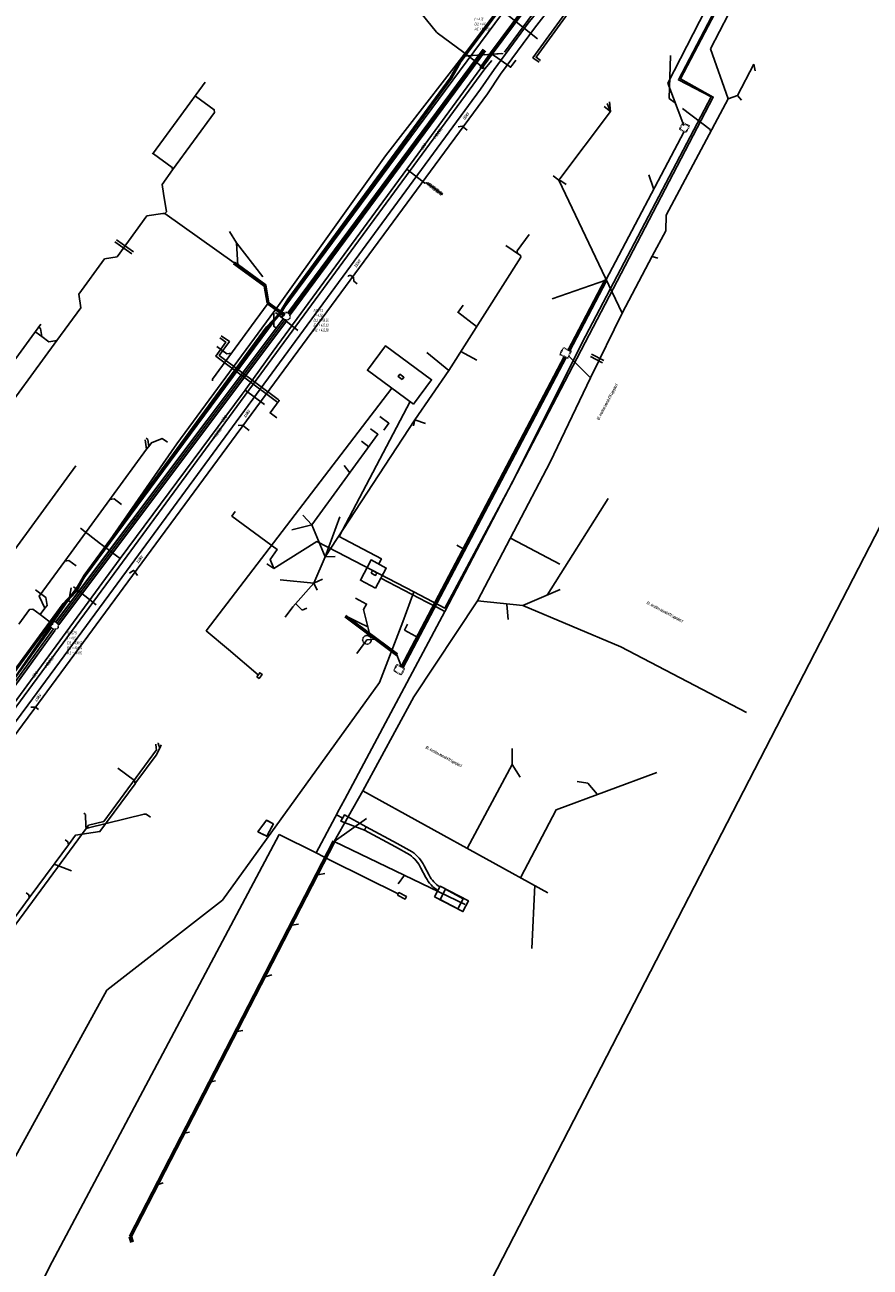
# Model space of a CAD drawing. Header units: metres. Extents: x 2695563 to 2696938, y 1260544 to 1262032.
# Tile 111 of 256: x 2696334 to 2696481, y 1261106 to 1261323. Entities that reach past the tile are written whole.
import ezdxf

# ---------------------------------------------------------------- set-up
doc = ezdxf.new("R2010")
doc.units = ezdxf.units.M
for name, pattern in [('AUSGEZOGEN', [0]), ('STRICHLINIE2_S3', [0.25, 0.15, -0.1]), ('VERDECKT2_S2', [0.18, 0.1, -0.08])]:
    doc.linetypes.add(name, pattern=pattern)
for name, color, linetype in [('AW_LK_ Haltung Text', 7, 'AUSGEZOGEN'), ('AW_LK_Haltung', 24, 'AUSGEZOGEN'), ('AW_LK_Normschacht Text', 24, 'AUSGEZOGEN'), ('AW_LK_Schacht Detaillinie', 24, 'AUSGEZOGEN'), ('AW_LK_Schacht Detailpolygon', 24, 'AUSGEZOGEN'), ('EW_LK_Bauwerk_FL_Linie_Punkt', 1, 'AUSGEZOGEN'), ('EW_LK_Freitext_Text', 1, 'AUSGEZOGEN'), ('EW_LK_Trasseabs', 1, 'AUSGEZOGEN'), ('EW_LK_Trasseabs_Text', 1, 'AUSGEZOGEN'), ('EW_LK_Trasserand', 1, 'AUSGEZOGEN'), ('FM_LK_SW_TRASSEKANTE', 94, 'AUSGEZOGEN'), ('FW_LK_Bauwerk_Flaeche', 200, 'AUSGEZOGEN'), ('FW_LK_Bauwerk_Linie', 200, 'AUSGEZOGEN'), ('FW_LK_Leitung', 200, 'AUSGEZOGEN'), ('GA_LK_Leitung', 32, 'AUSGEZOGEN'), ('GA_LK_Leitung_Text', 32, 'AUSGEZOGEN'), ('TV_LK_LEITUNG', 92, 'AUSGEZOGEN'), ('WA_LK_Leitung', 171, 'AUSGEZOGEN'), ('WA_LK_Leitung_Text', 171, 'AUSGEZOGEN'), ('WA_LK_Schutzrohr', 171, 'AUSGEZOGEN')]:
    doc.layers.add(name, color=color, linetype=linetype)
doc.styles.add('ARIAL', font='arial.ttf')
doc.styles.add('ARIALNARROW', font='ARIALN.TTF')
pattern_1 = [(0, (2703955, 1269100), (4050, 4050), [4050, -4050]), (90, (2703955, 1269100), (-4050, 4050), [4050, -4050])]
pattern_2 = [(0, (2699905, 1265050), (2025, 2025), [2025, -2025]), (90, (2699905, 1265050), (-2025, 2025), [2025, -2025])]
pattern_3 = [(0, (2708005, 1273150), (6075, 6075), [6075, -6075]), (90, (2708005, 1273150), (-6075, 6075), [6075, -6075])]

# ---------------------------------------------------------------- blocks, each defined once
blk = doc.blocks.new('COMPLEXOBJECT_1492')
at = {"layer": 'AW_LK_Schacht Detaillinie', "color": 24, "linetype": 'STRICHLINIE2_S3', "transparency": 33554687}
for radius, start, end in [(0.766, 54.2547, 136.3506), (0.768, 335.0057, 54.2016)]:
    blk.add_arc((6378.18, 11271.88), radius, start, end, dxfattribs=at)
blk = doc.blocks.new('COMPLEXOBJECT_1493')
at = {"layer": 'AW_LK_Schacht Detaillinie', "color": 24, "linetype": 'STRICHLINIE2_S3', "transparency": 33554687}
for centre, radius, start, end in [((6378.3, 11272.06), 0.762, 154.0733, 235.8118), ((6378.3, 11272.07), 0.764, 235.861, 318.0918)]:
    blk.add_arc(centre, radius, start, end, dxfattribs=at)
blk = doc.blocks.new('COMPLEXOBJECT_1504')
at = {"layer": 'AW_LK_Schacht Detaillinie', "color": 24, "linetype": 'STRICHLINIE2_S3', "transparency": 33554687}
for start, end in [(143.6117, 233.6406), (323.6148, 143.6407), (233.6406, 323.6148)]:
    blk.add_arc((6392.37, 11215.43), 0.748, start, end, dxfattribs=at)
blk = doc.blocks.new('COMPLEXOBJECT_1508')
at = {"layer": 'AW_LK_Schacht Detailpolygon', "color": 24, "linetype": 'STRICHLINIE2_S3', "transparency": 33554687}
blk.add_line((6337.18, 11218.38), (6337.19, 11218.35), dxfattribs=at)
for centre, radius, start, end in [((6337.86, 11218.02), 0.752, 153.3114, 235.1278), ((6337.7, 11217.81), 0.765, 53.2512, 132.8358), ((6337.86, 11218.02), 0.752, 235.1725, 314.6121), ((6337.7, 11217.81), 0.764, 334.0945, 53.2358)]:
    blk.add_arc(centre, radius, start, end, dxfattribs=at)
blk = doc.blocks.new('COMPLEXOBJECT_1632')
at = {"layer": 'EW_LK_Trasserand', "color": 1, "linetype": 'AUSGEZOGEN', "transparency": 33554687}
for p, q in [((6403.26, 11174.28), (6402.39, 11175.92)), ((6401.81, 11175.52), (6402.68, 11173.87)), ((6404.78, 11171.63), (6405.1, 11172.25))]:
    blk.add_line(p, q, dxfattribs=at)
blk.add_lwpolyline([(6400.3, 11178.38), (6397.68, 11179.86), (6392.26, 11182.77), (6391.93, 11182.16), (6397.35, 11179.24), (6399.85, 11177.83)], dxfattribs=at)
for centre, radius, start, end in [((6396.73, 11173.22), 6.27, 25.5554, 55.3698), ((6396.51, 11173), 5.87, 25.4941, 55.3634), ((6408.04, 11176.79), 6.11, 208.5942, 237.7089), ((6408.09, 11176.82), 5.46, 207.7983, 236.8784)]:
    blk.add_arc(centre, radius, start, end, dxfattribs=at)
blk = doc.blocks.new('COMPLEXOBJECT_1955')
at = {"layer": 'EW_LK_Trasseabs', "color": 1, "linetype": 'AUSGEZOGEN', "transparency": 33554687}
blk.add_line((6350.9, 11227.06), (6351.45, 11227.5), dxfattribs=at)
blk.add_arc((6351.57, 11227.37), 0.177, 35.6391, 132.682, dxfattribs=at)

msp = doc.modelspace()

# ---------------------------------------------------------------- hatches: boundary and pattern name
at = {"layer": 'EW_LK_Bauwerk_FL_Linie_Punkt', "lineweight": 18, "transparency": 33554687}
h = msp.add_hatch(dxfattribs=at)
h.set_pattern_fill('MUSTER', color=1, scale=2025, style=0, pattern_type=2)
h.set_pattern_definition(pattern_2)
h.paths.add_polyline_path([(2696399.51, 1261260.73), (2696399.81, 1261261.13), (2696399.1, 1261261.65), (2696398.81, 1261261.25)], flags=0)
h = msp.add_hatch(dxfattribs=at)
h.set_pattern_fill('MUSTER', color=1, scale=2025, style=0, pattern_type=2)
h.set_pattern_definition(pattern_2)
h.paths.add_polyline_path([(2696394.08, 1261226.91), (2696394.85, 1261226.5), (2696395.09, 1261226.95), (2696394.32, 1261227.36)], flags=0)
h = msp.add_hatch(dxfattribs=at)
h.set_pattern_fill('MUSTER', color=1, scale=2025, style=0, pattern_type=2)
h.set_pattern_definition(pattern_2)
h.paths.add_polyline_path([(2696374.11, 1261208.79), (2696374.51, 1261208.49), (2696375.03, 1261209.2), (2696374.62, 1261209.49)], flags=0)
h = msp.add_hatch(dxfattribs=at)
h.set_pattern_fill('MUSTER', color=1, scale=2025, style=0, pattern_type=2)
h.set_pattern_definition(pattern_2)
h.paths.add_polyline_path([(2696398.68, 1261170.63), (2696400.01, 1261169.93), (2696400.25, 1261170.37), (2696398.92, 1261171.07)], flags=0)
h = msp.add_hatch(dxfattribs=at)
h.set_pattern_fill('MUSTER', color=1, scale=4050, style=0, pattern_type=2)
h.set_pattern_definition(pattern_1)
h.paths.add_polyline_path([(2696405.17, 1261170.32), (2696410.11, 1261167.75), (2696411.08, 1261169.61), (2696406.13, 1261172.18)], flags=0)
at = {"layer": 'EW_LK_Trasserand', "lineweight": 18, "transparency": 33554687}
h = msp.add_hatch(dxfattribs=at)
h.set_pattern_fill('MUSTER', color=1, scale=6075, style=0, pattern_type=2)
h.set_pattern_definition(pattern_3)
h.paths.add_polyline_path([(2696294.88, 1261149.97), (2696295.94, 1261149.22), (2696301.35, 1261157.33), (2696313.2, 1261173.43), (2696335.16, 1261203.05), (2696352.4, 1261226.49), (2696414.38, 1261310.62), (2696416.69, 1261314.07), (2696422.61, 1261322.12), (2696425.69, 1261326.06), (2696428.76, 1261330), (2696434.87, 1261337.92), (2696433.88, 1261338.68), (2696427.78, 1261330.77), (2696421.5, 1261322.98), (2696415.57, 1261314.9), (2696413.2, 1261311.47), (2696351.35, 1261227.26), (2696334.13, 1261203.84), (2696312.15, 1261174.21), (2696300.3, 1261158.08)], flags=0)
h = msp.add_hatch(dxfattribs=at)
h.set_pattern_fill('MUSTER', color=1, scale=6075, style=0, pattern_type=2)
h.set_pattern_definition(pattern_3)
h.paths.add_polyline_path([(2696393.23, 1261182.58), (2696389.4, 1261184.63), (2696388.81, 1261183.53), (2696392.9, 1261181.97)], flags=0)
h = msp.add_hatch(dxfattribs=at)
h.set_pattern_fill('MUSTER', color=1, scale=6075, style=0, pattern_type=2)
h.set_pattern_definition(pattern_3)
h.paths.add_polyline_path([(2696406.07, 1261172.06), (2696406, 1261172.11), (2696405.92, 1261172.16), (2696405.85, 1261172.21), (2696405.78, 1261172.27), (2696405.71, 1261172.32), (2696405.64, 1261172.38), (2696405.57, 1261172.43), (2696405.5, 1261172.49), (2696405.43, 1261172.55), (2696405.37, 1261172.61), (2696405.3, 1261172.67), (2696405.24, 1261172.73), (2696405.17, 1261172.8), (2696405.11, 1261172.86), (2696405.05, 1261172.93), (2696404.99, 1261172.99), (2696404.93, 1261173.06), (2696404.87, 1261173.13), (2696404.82, 1261173.2), (2696404.76, 1261173.27), (2696404.71, 1261173.34), (2696404.65, 1261173.41), (2696404.6, 1261173.48), (2696404.55, 1261173.55), (2696404.5, 1261173.63), (2696404.45, 1261173.7), (2696404.4, 1261173.78), (2696404.36, 1261173.85), (2696404.31, 1261173.93), (2696404.27, 1261174.01), (2696404.23, 1261174.09), (2696403.36, 1261175.73), (2696403.32, 1261175.83), (2696403.27, 1261175.92), (2696403.22, 1261176.01), (2696403.17, 1261176.1), (2696403.12, 1261176.2), (2696403.06, 1261176.29), (2696403.01, 1261176.38), (2696402.95, 1261176.46), (2696402.89, 1261176.55), (2696402.83, 1261176.64), (2696402.77, 1261176.72), (2696402.71, 1261176.81), (2696402.64, 1261176.89), (2696402.58, 1261176.97), (2696402.51, 1261177.06), (2696402.44, 1261177.14), (2696402.37, 1261177.21), (2696402.3, 1261177.29), (2696402.23, 1261177.37), (2696402.15, 1261177.44), (2696402.08, 1261177.52), (2696402, 1261177.59), (2696401.93, 1261177.66), (2696401.85, 1261177.73), (2696401.77, 1261177.8), (2696401.69, 1261177.87), (2696401.61, 1261177.94), (2696401.52, 1261178), (2696401.44, 1261178.06), (2696401.35, 1261178.13), (2696401.27, 1261178.19), (2696398.65, 1261179.67), (2696393.23, 1261182.58), (2696392.9, 1261181.97), (2696398.31, 1261179.05), (2696400.82, 1261177.64), (2696400.9, 1261177.58), (2696400.98, 1261177.52), (2696401.06, 1261177.46), (2696401.13, 1261177.4), (2696401.21, 1261177.34), (2696401.29, 1261177.28), (2696401.36, 1261177.21), (2696401.43, 1261177.15), (2696401.51, 1261177.08), (2696401.58, 1261177.01), (2696401.65, 1261176.94), (2696401.72, 1261176.87), (2696401.78, 1261176.8), (2696401.85, 1261176.73), (2696401.92, 1261176.65), (2696401.98, 1261176.58), (2696402.04, 1261176.5), (2696402.1, 1261176.42), (2696402.16, 1261176.35), (2696402.22, 1261176.27), (2696402.28, 1261176.19), (2696402.34, 1261176.1), (2696402.39, 1261176.02), (2696402.44, 1261175.94), (2696402.5, 1261175.86), (2696402.55, 1261175.77), (2696402.6, 1261175.69), (2696402.64, 1261175.6), (2696402.69, 1261175.51), (2696402.73, 1261175.42), (2696402.78, 1261175.33), (2696403.65, 1261173.68), (2696403.7, 1261173.59), (2696403.75, 1261173.51), (2696403.8, 1261173.42), (2696403.85, 1261173.34), (2696403.91, 1261173.25), (2696403.96, 1261173.17), (2696404.02, 1261173.09), (2696404.08, 1261173.01), (2696404.14, 1261172.92), (2696404.2, 1261172.85), (2696404.26, 1261172.77), (2696404.33, 1261172.69), (2696404.39, 1261172.61), (2696404.46, 1261172.54), (2696404.52, 1261172.46), (2696404.59, 1261172.39), (2696404.66, 1261172.32), (2696404.73, 1261172.25), (2696404.8, 1261172.18), (2696404.88, 1261172.11), (2696404.95, 1261172.04), (2696405.03, 1261171.98), (2696405.1, 1261171.91), (2696405.18, 1261171.85), (2696405.26, 1261171.79), (2696405.34, 1261171.73), (2696405.42, 1261171.67), (2696405.5, 1261171.61), (2696405.58, 1261171.55), (2696405.67, 1261171.5), (2696405.75, 1261171.44)], flags=0)
at = {"layer": 'FW_LK_Bauwerk_Flaeche', "transparency": 33554687}
h = msp.add_hatch(dxfattribs=at)
h.set_pattern_fill('MUSTER', color=200, scale=4050, style=0, pattern_type=2)
h.set_pattern_definition(pattern_1)
h.paths.add_polyline_path([(2696377, 1261183.1), (2696375.78, 1261183.7), (2696374.31, 1261181.7), (2696375.83, 1261180.92)], flags=0)

# ---------------------------------------------------------------- linework, layer by layer
at = {"layer": 'AW_LK_Haltung', "color": 24, "linetype": 'AUSGEZOGEN', "transparency": 33554687}
for p, q in [((2696459.17, 1261329.81), (2696453.38, 1261318.49)), ((2696453.92, 1261328.18), (2696445.91, 1261312.52)), ((2696409.98, 1261317.23), (2696417.16, 1261317.69)), ((2696446.35, 1261317.33), (2696446.15, 1261309.83)), ((2696453.38, 1261318.49), (2696456.42, 1261309.75)), ((2696460.92, 1261315.85), (2696458.09, 1261310.33)), ((2696461.15, 1261314.68), (2696460.92, 1261315.85)), ((2696445.91, 1261312.52), (2696448.71, 1261305.14)), ((2696458.09, 1261310.33), (2696456.42, 1261309.75)), ((2696458.79, 1261309.53), (2696458.09, 1261310.33)), ((2696434.77, 1261308.42), (2696435.89, 1261307.55)), ((2696435.33, 1261308.93), (2696435.89, 1261307.55)), ((2696435.73, 1261309.26), (2696435.89, 1261307.55)), ((2696446.15, 1261309.83), (2696447.25, 1261309)), ((2696435.9, 1261307.55), (2696426.87, 1261295.57)), ((2696448.77, 1261304.07), (2696435.06, 1261278.07)), ((2696448.77, 1261304.07), (2696435.06, 1261278.07)), ((2696425.9, 1261296.29), (2696426.87, 1261295.57)), ((2696426.87, 1261295.57), (2696437.92, 1261272.32)), ((2696442.57, 1261296.5), (2696443.38, 1261294.09)), ((2696358.04, 1261289.75), (2696370.13, 1261281.1)), ((2696369.35, 1261286.57), (2696370.54, 1261284.6)), ((2696445.58, 1261286.71), (2696443.2, 1261282.25)), ((2696370.54, 1261284.6), (2696370.78, 1261280.62)), ((2696375.14, 1261278.67), (2696370.54, 1261284.6)), ((2696443.2, 1261282.25), (2696437.92, 1261272.32)), ((2696444.15, 1261281.9), (2696443.2, 1261282.24)), ((2696425.73, 1261274.85), (2696435.06, 1261278.07)), ((2696435.06, 1261278.07), (2696428.56, 1261265.72)), ((2696373.8, 1261270.97), (2696376.06, 1261274.07)), ((2696410.15, 1261273.74), (2696409.28, 1261272.51)), ((2696381.25, 1261269.27), (2696377.36, 1261272.43)), ((2696409.19, 1261272.55), (2696412.51, 1261269.97)), ((2696437.91, 1261272.32), (2696432.4, 1261261)), ((2696335.48, 1261269.01), (2696336.15, 1261268.52)), ((2696337.79, 1261267.32), (2696339.17, 1261267.53)), ((2696403.8, 1261265.44), (2696407.66, 1261262.3)), ((2696412.56, 1261264.13), (2696409.74, 1261265.59)), ((2696428.59, 1261264.82), (2696432.4, 1261261)), ((2696407.66, 1261262.3), (2696401.69, 1261253.7)), ((2696432.41, 1261261), (2696425.35, 1261246.29)), ((2696401.69, 1261253.7), (2696386.07, 1261229.75)), ((2696401.47, 1261252.62), (2696401.69, 1261253.7)), ((2696403.6, 1261253.03), (2696401.69, 1261253.7)), ((2696354.6, 1261250.21), (2696354.86, 1261248.53)), ((2696392.37, 1261249.93), (2696393.68, 1261248.97)), ((2696389.35, 1261245.69), (2696390.33, 1261244.4)), ((2696425.35, 1261246.29), (2696412.68, 1261222.05)), ((2696435.46, 1261239.94), (2696424.84, 1261223.06)), ((2696382.12, 1261237.02), (2696383.71, 1261235.32)), ((2696388.58, 1261236.72), (2696386.07, 1261229.75)), ((2696380.2, 1261234.43), (2696383.71, 1261235.32)), ((2696383.71, 1261235.32), (2696386.07, 1261229.75)), ((2696409.04, 1261231.75), (2696410.15, 1261231.11)), ((2696427.04, 1261228.48), (2696418.54, 1261232.95)), ((2696386.07, 1261229.75), (2696384.06, 1261225.15)), ((2696387.79, 1261229.81), (2696386.07, 1261229.75)), ((2696378.16, 1261225.71), (2696384.06, 1261225.15)), ((2696385.59, 1261225.82), (2696384.06, 1261225.15)), ((2696346.07, 1261221.37), (2696342.1, 1261224.51)), ((2696380.38, 1261221.01), (2696384.06, 1261225.15)), ((2696384.06, 1261225.15), (2696384.67, 1261223.89)), ((2696427.1, 1261224.02), (2696420.6, 1261221.25)), ((2696379.05, 1261219.19), (2696380.38, 1261221.01)), ((2696382, 1261220.39), (2696380.89, 1261221.58)), ((2696420.6, 1261221.25), (2696412.68, 1261222.05)), ((2696418, 1261218.78), (2696417.77, 1261221.42)), ((2696437.7, 1261214.01), (2696420.6, 1261221.25)), ((2696337.1, 1261220.76), (2696336.24, 1261219.68)), ((2696336.24, 1261219.68), (2696338.52, 1261217.9)), ((2696382.85, 1261220.76), (2696382, 1261220.39)), ((2696390.05, 1261219.22), (2696392.04, 1261218.18)), ((2696392.04, 1261218.18), (2696393.48, 1261217.5)), ((2696400.45, 1261217.96), (2696399.89, 1261216.9)), ((2696399.89, 1261216.9), (2696402.47, 1261215.55)), ((2696391.57, 1261212.84), (2696393.34, 1261215.25)), ((2696393.34, 1261215.25), (2696395.04, 1261215.36)), ((2696395.04, 1261215.36), (2696396.29, 1261214.44)), ((2696398.58, 1261212.64), (2696399.38, 1261210.5)), ((2696459.65, 1261202.51), (2696437.7, 1261214.01)), ((2696356.44, 1261196.98), (2696356.53, 1261196.35)), ((2696418.73, 1261196.27), (2696418.74, 1261193.43)), ((2696418.74, 1261193.43), (2696410.93, 1261178.89)), ((2696420.1, 1261191.21), (2696418.74, 1261193.43)), ((2696387.59, 1261180.01), (2696392.64, 1261188.82)), ((2696424.94, 1261171.03), (2696392.64, 1261188.82)), ((2696355.52, 1261184.23), (2696354.8, 1261184.76)), ((2696393.25, 1261183.99), (2696387.59, 1261180.01)), ((2696344.31, 1261182.29), (2696329.03, 1261161.56)), ((2696410.5, 1261168.98), (2696387.59, 1261180.01)), ((2696341.74, 1261174.88), (2696338.72, 1261176.06)), ((2696386.01, 1261174.42), (2696384.75, 1261174.18)), ((2696398.81, 1261172.61), (2696399.89, 1261174.12)), ((2696422.16, 1261161.29), (2696422.66, 1261172.36)), ((2696381.38, 1261165.56), (2696380.21, 1261165.35)), ((2696376.74, 1261156.7), (2696375.56, 1261156.34)), ((2696371.64, 1261146.95), (2696370.63, 1261146.79)), ((2696366.89, 1261138.15), (2696366.08, 1261137.97)), ((2696362.37, 1261129.22), (2696361.48, 1261129.02)), ((2696357.72, 1261120.35), (2696356.87, 1261120.08))]:
    msp.add_line(p, q, dxfattribs=at)
at = {"layer": 'AW_LK_Haltung', "linetype": 'AUSGEZOGEN', "transparency": 33554687}
for p, q in [((2696413.63, 1261318.47), (2696379.5, 1261272.35)), ((2696413.65, 1261318.46), (2696379.51, 1261272.34)), ((2696413.66, 1261318.45), (2696379.53, 1261272.32)), ((2696414.03, 1261318.18), (2696379.9, 1261272.05)), ((2696414.05, 1261318.16), (2696379.92, 1261272.04)), ((2696414.07, 1261318.15), (2696379.93, 1261272.03)), ((2696370.03, 1261280.96), (2696370.68, 1261280.49)), ((2696370.05, 1261280.98), (2696370.69, 1261280.5)), ((2696370.06, 1261280.99), (2696370.7, 1261280.52)), ((2696370.21, 1261281.2), (2696370.86, 1261280.73)), ((2696370.22, 1261281.22), (2696370.87, 1261280.75)), ((2696370.23, 1261281.24), (2696370.88, 1261280.76)), ((2696370.68, 1261280.49), (2696375.38, 1261277.04)), ((2696370.69, 1261280.5), (2696375.4, 1261277.05)), ((2696370.7, 1261280.52), (2696375.42, 1261277.07)), ((2696370.86, 1261280.73), (2696375.66, 1261277.21)), ((2696370.87, 1261280.75), (2696375.68, 1261277.23)), ((2696370.88, 1261280.76), (2696375.7, 1261277.24)), ((2696434.91, 1261278.15), (2696428.41, 1261265.8)), ((2696434.92, 1261278.14), (2696428.42, 1261265.79)), ((2696434.94, 1261278.13), (2696428.44, 1261265.78)), ((2696435.17, 1261278.01), (2696428.67, 1261265.66)), ((2696435.19, 1261278), (2696428.69, 1261265.65)), ((2696435.21, 1261277.99), (2696428.71, 1261265.64)), ((2696375.38, 1261277.04), (2696375.89, 1261274.04)), ((2696375.4, 1261277.05), (2696375.91, 1261274.04)), ((2696375.42, 1261277.07), (2696375.93, 1261274.04)), ((2696375.66, 1261277.21), (2696376.19, 1261274.09)), ((2696375.68, 1261277.23), (2696376.21, 1261274.09)), ((2696375.7, 1261277.24), (2696376.23, 1261274.09)), ((2696375.96, 1261273.93), (2696378.88, 1261271.82)), ((2696375.97, 1261273.94), (2696378.89, 1261271.83)), ((2696375.98, 1261273.96), (2696378.9, 1261271.85)), ((2696376.14, 1261274.17), (2696379.05, 1261272.06)), ((2696376.15, 1261274.19), (2696379.06, 1261272.08)), ((2696376.16, 1261274.2), (2696379.08, 1261272.09)), ((2696378.74, 1261271.41), (2696338.95, 1261218.32)), ((2696378.75, 1261271.4), (2696338.96, 1261218.31)), ((2696378.77, 1261271.39), (2696338.98, 1261218.3)), ((2696379.3, 1261270.99), (2696339.51, 1261217.9)), ((2696379.31, 1261270.98), (2696339.52, 1261217.89)), ((2696379.33, 1261270.97), (2696339.54, 1261217.88)), ((2696427.85, 1261264.74), (2696399.33, 1261210.52)), ((2696427.87, 1261264.73), (2696399.34, 1261210.51)), ((2696427.82, 1261264.74), (2696399.35, 1261210.55)), ((2696427.88, 1261264.72), (2696399.36, 1261210.5)), ((2696427.84, 1261264.73), (2696399.37, 1261210.54)), ((2696427.86, 1261264.72), (2696399.38, 1261210.53)), ((2696428.11, 1261264.6), (2696399.59, 1261210.38)), ((2696428.09, 1261264.6), (2696399.61, 1261210.41)), ((2696428.13, 1261264.59), (2696399.61, 1261210.37)), ((2696428.11, 1261264.59), (2696399.63, 1261210.4)), ((2696428.15, 1261264.58), (2696399.63, 1261210.36)), ((2696428.12, 1261264.58), (2696399.65, 1261210.39)), ((2696389.46, 1261219.23), (2696398.48, 1261212.5)), ((2696389.47, 1261219.25), (2696398.49, 1261212.51)), ((2696389.48, 1261219.26), (2696398.5, 1261212.53)), ((2696389.64, 1261219.47), (2696398.66, 1261212.74)), ((2696389.65, 1261219.49), (2696398.67, 1261212.76)), ((2696389.66, 1261219.5), (2696398.68, 1261212.77)), ((2696338.22, 1261217.41), (2696297.66, 1261161.4)), ((2696338.23, 1261217.4), (2696297.68, 1261161.39)), ((2696338.25, 1261217.38), (2696297.69, 1261161.38)), ((2696338.86, 1261216.94), (2696298.31, 1261160.93)), ((2696338.88, 1261216.93), (2696298.32, 1261160.92)), ((2696338.9, 1261216.92), (2696298.34, 1261160.91)), ((2696387.44, 1261180.09), (2696351.85, 1261111.04)), ((2696387.46, 1261180.08), (2696351.87, 1261111.03)), ((2696387.48, 1261180.07), (2696351.88, 1261111.02)), ((2696387.71, 1261179.95), (2696352.12, 1261110.9)), ((2696387.72, 1261179.94), (2696352.13, 1261110.89)), ((2696387.74, 1261179.93), (2696352.15, 1261110.88)), ((2696352.1, 1261109.94), (2696351.79, 1261110.89)), ((2696352.11, 1261109.94), (2696351.81, 1261110.9)), ((2696352.13, 1261109.95), (2696351.83, 1261110.9)), ((2696352.48, 1261110.06), (2696352.17, 1261111.01)), ((2696352.5, 1261110.06), (2696352.19, 1261111.02)), ((2696352.51, 1261110.07), (2696352.21, 1261111.03))]:
    msp.add_line(p, q, dxfattribs=at)
at = {"layer": 'AW_LK_Haltung', "color": 255, "transparency": 33554687}
for p, q in [((2696413.85, 1261318.31), (2696379.71, 1261272.19)), ((2696370.13, 1261281.1), (2696370.78, 1261280.62)), ((2696370.78, 1261280.62), (2696375.54, 1261277.14)), ((2696435.06, 1261278.07), (2696428.56, 1261265.72)), ((2696375.54, 1261277.14), (2696376.06, 1261274.07)), ((2696376.06, 1261274.07), (2696378.98, 1261271.95)), ((2696379.03, 1261271.19), (2696339.24, 1261218.1)), ((2696428, 1261264.66), (2696399.48, 1261210.44)), ((2696427.97, 1261264.66), (2696399.5, 1261210.47)), ((2696389.56, 1261219.37), (2696398.58, 1261212.64)), ((2696338.56, 1261217.16), (2696298, 1261161.15)), ((2696387.59, 1261180.01), (2696352, 1261110.96)), ((2696352.31, 1261110), (2696352, 1261110.96))]:
    msp.add_line(p, q, dxfattribs=at)
at = {"layer": 'AW_LK_Haltung', "color": 24, "linetype": 'AUSGEZOGEN', "transparency": 33554687}
for points in [[(2696432.46, 1261337.55), (2696425.54, 1261329.03), (2696417.38, 1261317.95)], [(2696416.82, 1261317.72), (2696413.81, 1261317.45), (2696413.59, 1261317.56)], [(2696363.41, 1261310.24), (2696366.66, 1261307.86), (2696366.74, 1261307.39), (2696359.38, 1261297.34), (2696357.55, 1261294.83), (2696357.8, 1261293.25)], [(2696456.42, 1261309.75), (2696445.63, 1261289.43), (2696445.58, 1261286.71)], [(2696448.48, 1261308.06), (2696453.29, 1261304.41), (2696453.37, 1261304)], [(2696356.05, 1261300.17), (2696359.31, 1261297.78), (2696359.38, 1261297.34)], [(2696428.13, 1261294.82), (2696427.23, 1261295.42), (2696426.86, 1261295.57)], [(2696357.79, 1261293.25), (2696358.3, 1261290.03), (2696358.04, 1261289.75)], [(2696327.43, 1261251.48), (2696328, 1261252.27), (2696339.17, 1261267.53), (2696343.36, 1261273.26), (2696342.99, 1261275.64), (2696347.52, 1261281.83), (2696349.69, 1261282.17), (2696354.92, 1261289.33), (2696357.66, 1261289.75), (2696358.04, 1261289.75)], [(2696421.66, 1261286.07), (2696419.56, 1261283.23), (2696419.64, 1261282.77)], [(2696417.58, 1261284.12), (2696420.19, 1261282.41), (2696420.25, 1261282.08), (2696407.66, 1261262.3)], [(2696366.35, 1261260.51), (2696366.35, 1261260.79), (2696373.8, 1261270.97)], [(2696377.05, 1261272.3), (2696377.07, 1261270.02), (2696377.48, 1261269.71)], [(2696336.07, 1261269.82), (2696336.31, 1261269.64), (2696336.53, 1261268.25)], [(2696336.15, 1261268.52), (2696336.53, 1261268.25), (2696337.79, 1261267.32)], [(2696367.11, 1261266.47), (2696368.84, 1261265.21), (2696369.67, 1261265.33)], [(2696395.57, 1261254.28), (2696397.18, 1261253.09), (2696396.29, 1261251.89)], [(2696393.97, 1261252.11), (2696395.26, 1261251.16), (2696383.71, 1261235.32)], [(2696355.39, 1261249.26), (2696355.22, 1261249.01), (2696354.86, 1261248.53), (2696348.72, 1261240.14)], [(2696354.78, 1261250.45), (2696355.06, 1261250.23), (2696355.22, 1261249.01)], [(2696358.48, 1261249.75), (2696357.6, 1261250.41), (2696355.69, 1261249.66), (2696355.39, 1261249.26)], [(2696348.72, 1261240.14), (2696348.43, 1261239.73), (2696340.57, 1261228.99), (2696336.09, 1261222.86), (2696337.1, 1261220.76)], [(2696350.49, 1261238.9), (2696349.2, 1261239.85), (2696348.43, 1261239.73)], [(2696342.56, 1261228.15), (2696341.27, 1261229.1), (2696340.57, 1261228.99)], [(2696335.42, 1261223.98), (2696337.23, 1261222.64), (2696337.46, 1261221.25), (2696337.1, 1261220.76)], [(2696341.68, 1261224.32), (2696341.25, 1261222.04), (2696341.57, 1261221.8)], [(2696391.33, 1261222.53), (2696393.27, 1261221.49), (2696392.75, 1261220.52), (2696393.86, 1261216.08)], [(2696412.68, 1261222.05), (2696401.54, 1261205.3), (2696392.64, 1261188.82)], [(2696332.51, 1261217.95), (2696332.68, 1261218.19), (2696332.98, 1261218.6), (2696334.39, 1261220.53), (2696334.95, 1261220.62), (2696336.24, 1261219.68)], [(2696356.94, 1261197.23), (2696356.88, 1261197.13), (2696357.15, 1261196.33)], [(2696356.53, 1261196.35), (2696356.58, 1261196), (2696347.38, 1261183.51), (2696344.72, 1261182.85), (2696344.31, 1261182.29)], [(2696357.42, 1261196.88), (2696357.15, 1261196.33), (2696356.52, 1261195.06), (2696352.99, 1261190.28)], [(2696349.83, 1261192.8), (2696352.76, 1261190.64), (2696352.84, 1261190.08)], [(2696443.99, 1261192.06), (2696426.39, 1261185.54), (2696420.25, 1261173.75)], [(2696430.08, 1261190.5), (2696431.92, 1261190.19), (2696433.57, 1261188.28)], [(2696352.99, 1261190.28), (2696352.84, 1261190.08), (2696346.7, 1261181.73), (2696342.43, 1261181.09), (2696341.18, 1261179.39), (2696338.89, 1261176.28)], [(2696343.87, 1261184.93), (2696344.19, 1261184.69), (2696344.25, 1261182.68), (2696344.31, 1261182.29)], [(2696354.8, 1261184.76), (2696354.42, 1261184.77), (2696344.7, 1261182.38), (2696344.31, 1261182.29)], [(2696340.62, 1261180.3), (2696341.09, 1261179.95), (2696341.18, 1261179.39)], [(2696338.89, 1261176.28), (2696338.72, 1261176.06), (2696334.36, 1261170.13), (2696324.93, 1261157.33), (2696321.43, 1261152.58), (2696318.63, 1261148.79), (2696318.48, 1261148.42)], [(2696333.79, 1261171.04), (2696334.27, 1261170.69), (2696334.36, 1261170.13)]]:
    msp.add_lwpolyline(points, dxfattribs=at)
at = {"layer": 'AW_LK_Schacht Detaillinie', "color": 24, "linetype": 'AUSGEZOGEN', "transparency": 33554687}
for points in [[(2696365.07, 1261312.67), (2696360.81, 1261306.86), (2696355.86, 1261300.08)], [(2696336.37, 1261270.37), (2696310.97, 1261235.63), (2696281.39, 1261195.2)]]:
    msp.add_lwpolyline(points, dxfattribs=at)
at = {"layer": 'AW_LK_Schacht Detailpolygon', "color": 24, "linetype": 'STRICHLINIE2_S3', "transparency": 33554687}
for points in [[(2696449.67, 1261305.03), (2696448.5, 1261305.58), (2696447.96, 1261304.45), (2696449.08, 1261303.92), (2696449.67, 1261305.03)], [(2696428.41, 1261264.46), (2696429.01, 1261265.66), (2696427.66, 1261266.27), (2696427.06, 1261265.12), (2696428.41, 1261264.46)], [(2696399.33, 1261209.1), (2696399.89, 1261210.19), (2696398.61, 1261210.94), (2696398.03, 1261209.86), (2696399.33, 1261209.1)]]:
    msp.add_lwpolyline(points, close=True, dxfattribs=at)
at = {"layer": 'EW_LK_Bauwerk_FL_Linie_Punkt', "color": 1, "linetype": 'AUSGEZOGEN', "lineweight": 18, "transparency": 33554687}
msp.add_line((2696396.37, 1261266.32), (2696396.37, 1261266.27), dxfattribs=at)
at = {"layer": 'EW_LK_Bauwerk_FL_Linie_Punkt', "color": 1, "linetype": 'AUSGEZOGEN', "transparency": 33554687}
for points in [[(2696401.49, 1261256.41), (2696404.64, 1261260.69), (2696396.59, 1261266.62), (2696393.44, 1261262.34), (2696401.49, 1261256.41)], [(2696399.51, 1261260.73), (2696398.81, 1261261.25), (2696399.1, 1261261.65), (2696399.81, 1261261.13), (2696399.51, 1261260.73)], [(2696399.51, 1261260.73), (2696399.81, 1261261.13), (2696399.1, 1261261.65), (2696398.81, 1261261.25), (2696399.51, 1261260.73)], [(2696394.86, 1261224.25), (2696396.73, 1261227.78), (2696394.08, 1261229.19), (2696392.21, 1261225.65), (2696394.86, 1261224.25)], [(2696394.08, 1261226.91), (2696394.32, 1261227.36), (2696395.09, 1261226.95), (2696394.85, 1261226.5), (2696394.08, 1261226.91)], [(2696394.08, 1261226.91), (2696394.85, 1261226.5), (2696395.09, 1261226.95), (2696394.32, 1261227.36), (2696394.08, 1261226.91)], [(2696374.11, 1261208.79), (2696374.51, 1261208.49), (2696375.03, 1261209.2), (2696374.62, 1261209.49), (2696374.11, 1261208.79)], [(2696398.68, 1261170.63), (2696400.01, 1261169.93), (2696400.25, 1261170.37), (2696398.92, 1261171.07), (2696398.68, 1261170.63)], [(2696405.17, 1261170.32), (2696410.11, 1261167.75), (2696411.08, 1261169.61), (2696406.13, 1261172.18), (2696405.17, 1261170.32)], [(2696407.08, 1261171.64), (2696406.15, 1261169.86), (2696409.24, 1261168.23), (2696410.18, 1261170), (2696407.08, 1261171.64)]]:
    msp.add_lwpolyline(points, close=True, dxfattribs=at)
at = {"layer": 'EW_LK_Trasseabs', "color": 1, "linetype": 'AUSGEZOGEN', "transparency": 33554687}
for p, q in [((2696409.99, 1261304.97), (2696409.27, 1261304.9)), ((2696410.84, 1261304.31), (2696409.99, 1261304.97)), ((2696370.86, 1261252.68), (2696371.62, 1261252.73)), ((2696371.62, 1261252.73), (2696372.79, 1261251.82)), ((2696327.02, 1261224.47), (2696342.51, 1261245.62)), ((2696352.68, 1261227.28), (2696353.25, 1261226.48)), ((2696403.83, 1261221.82), (2696395.8, 1261226.01)), ((2696405.54, 1261220.92), (2696403.83, 1261221.82)), ((2696406.98, 1261220.17), (2696405.54, 1261220.92)), ((2696389.46, 1261187.39), (2696406.98, 1261220.17)), ((2696374.37, 1261209.14), (2696369.15, 1261213.54)), ((2696334.65, 1261203.45), (2696335.43, 1261203.47)), ((2696335.43, 1261203.47), (2696335.95, 1261203.07)), ((2696388.22, 1261185.08), (2696389.46, 1261187.39)), ((2696384.46, 1261178.03), (2696387.79, 1261184.27)), ((2696387.79, 1261184.27), (2696388.01, 1261184.67)), ((2696388.01, 1261184.67), (2696388.22, 1261185.08)), ((2696389.11, 1261184.08), (2696388.01, 1261184.67)), ((2696378.03, 1261181.21), (2696384.46, 1261178.03)), ((2696384.46, 1261178.03), (2696387.16, 1261176.61)), ((2696387.16, 1261176.61), (2696398.8, 1261170.85))]:
    msp.add_line(p, q, dxfattribs=at)
for points in [[(2696406.98, 1261220.17), (2696453.84, 1261310.09), (2696448.15, 1261313.25), (2696460.79, 1261337.51), (2696446.75, 1261357.69)], [(2696391.66, 1261277.43), (2696391.07, 1261277.88), (2696390.97, 1261278.59), (2696390.69, 1261278.81)], [(2696369.15, 1261213.54), (2696365.28, 1261216.81), (2696397.69, 1261259.22)], [(2696389.37, 1261232.82), (2696388.48, 1261233.28), (2696400.87, 1261256.87)], [(2696395.41, 1261228.49), (2696395.88, 1261229.37), (2696389.37, 1261232.82)], [(2696304.85, 1261029.08), (2696335.37, 1261084.55), (2696329.29, 1261087.83), (2696337.86, 1261105.57), (2696378.03, 1261181.21)]]:
    msp.add_lwpolyline(points, dxfattribs=at)
msp.add_arc((2696390.4, 1261278.39), 0.511, 55.5667, 141.1603, dxfattribs=at)
at = {"layer": 'EW_LK_Trasserand', "color": 1, "linetype": 'AUSGEZOGEN', "transparency": 33554687}
for points in [[(2696294.88, 1261149.97), (2696295.94, 1261149.22), (2696301.35, 1261157.33), (2696313.2, 1261173.43), (2696335.16, 1261203.05), (2696352.4, 1261226.49), (2696414.38, 1261310.62), (2696416.69, 1261314.07), (2696422.61, 1261322.12), (2696425.69, 1261326.06), (2696428.76, 1261330), (2696434.87, 1261337.92), (2696433.88, 1261338.68), (2696427.78, 1261330.77), (2696421.5, 1261322.98), (2696415.57, 1261314.9), (2696413.2, 1261311.47), (2696351.35, 1261227.26), (2696334.13, 1261203.84), (2696312.15, 1261174.21), (2696300.3, 1261158.08), (2696294.88, 1261149.97)], [(2696393.23, 1261182.58), (2696389.4, 1261184.63), (2696388.81, 1261183.53), (2696392.9, 1261181.97), (2696393.23, 1261182.58)]]:
    msp.add_lwpolyline(points, close=True, dxfattribs=at)
at = {"layer": 'FM_LK_SW_TRASSEKANTE', "linetype": 'AUSGEZOGEN', "transparency": 33554687}
for p, q in [((2696410.92, 1261318.25), (2696416.39, 1261325.54)), ((2696411.12, 1261318.1), (2696416.59, 1261325.39)), ((2696409.43, 1261316.24), (2696410.92, 1261318.25)), ((2696409.64, 1261316.09), (2696411.12, 1261318.1)), ((2696407.88, 1261313.46), (2696409.44, 1261316.24)), ((2696408.09, 1261313.32), (2696409.66, 1261316.12)), ((2696379.51, 1261274.78), (2696407.88, 1261313.46)), ((2696379.72, 1261274.64), (2696408.09, 1261313.32)), ((2696377.97, 1261272.18), (2696379.51, 1261274.78)), ((2696378.17, 1261272.03), (2696379.72, 1261274.64)), ((2696375.81, 1261269.91), (2696377.97, 1261272.18)), ((2696376.01, 1261269.75), (2696378.17, 1261272.03)), ((2696343.92, 1261226.52), (2696375.81, 1261269.91)), ((2696344.13, 1261226.39), (2696376.01, 1261269.75)), ((2696342.38, 1261223.85), (2696343.92, 1261226.52)), ((2696342.59, 1261223.7), (2696344.13, 1261226.39)), ((2696340.26, 1261221.56), (2696342.38, 1261223.85)), ((2696340.45, 1261221.4), (2696342.59, 1261223.7)), ((2696324.34, 1261199.88), (2696340.26, 1261221.56)), ((2696340.26, 1261221.55), (2696324.39, 1261199.94)), ((2696324.54, 1261199.73), (2696340.45, 1261221.4)), ((2696340.46, 1261221.4), (2696324.59, 1261199.79))]:
    msp.add_line(p, q, dxfattribs=at)
at = {"layer": 'FM_LK_SW_TRASSEKANTE', "color": 255, "transparency": 33554687}
for p, q in [((2696411.02, 1261318.17), (2696416.49, 1261325.46)), ((2696409.54, 1261316.16), (2696411.02, 1261318.17)), ((2696407.98, 1261313.39), (2696409.55, 1261316.18)), ((2696379.62, 1261274.71), (2696407.98, 1261313.39)), ((2696378.07, 1261272.1), (2696379.62, 1261274.71)), ((2696375.91, 1261269.83), (2696378.07, 1261272.1)), ((2696344.02, 1261226.46), (2696375.91, 1261269.83)), ((2696342.49, 1261223.78), (2696344.02, 1261226.46)), ((2696340.36, 1261221.48), (2696342.49, 1261223.78)), ((2696324.44, 1261199.8), (2696340.36, 1261221.48)), ((2696340.36, 1261221.48), (2696324.49, 1261199.87))]:
    msp.add_line(p, q, dxfattribs=at)
at = {"layer": 'FM_LK_SW_TRASSEKANTE', "color": 94, "linetype": 'AUSGEZOGEN', "transparency": 33554687}
msp.add_line((2696423.12, 1261320.26), (2696417.37, 1261324.83), dxfattribs=at)
at = {"layer": 'FW_LK_Bauwerk_Flaeche', "color": 255, "transparency": 33554687}
msp.add_lwpolyline([(2696377, 1261183.1), (2696375.78, 1261183.7), (2696374.31, 1261181.7), (2696375.83, 1261180.92), (2696377, 1261183.1)], close=True, dxfattribs=at)
at = {"layer": 'FW_LK_Bauwerk_Linie', "color": 200, "linetype": 'STRICHLINIE2_S3', "transparency": 33554687}
msp.add_lwpolyline([(2696377, 1261183.1), (2696375.78, 1261183.7), (2696374.31, 1261181.7), (2696375.83, 1261180.92), (2696377, 1261183.1)], close=True, dxfattribs=at)
at = {"layer": 'FW_LK_Leitung', "color": 200, "linetype": 'AUSGEZOGEN', "transparency": 33554687}
for p, q in [((2696352.3, 1261282.7), (2696349.33, 1261284.8)), ((2696352.55, 1261283.04), (2696349.58, 1261285.14)), ((2696432.39, 1261264.77), (2696434.52, 1261263.66)), ((2696432.57, 1261265.13), (2696434.7, 1261264.02)), ((2696377.66, 1261256.78), (2696377.56, 1261256.86))]:
    msp.add_line(p, q, dxfattribs=at)
for points in [[(2696456.21, 1261331.43), (2696454.35, 1261332.19), (2696443.5, 1261336.66), (2696440.9, 1261339.74), (2696439.27, 1261338.39), (2696438.36, 1261339.02), (2696422.35, 1261316.94), (2696423.43, 1261316.15)], [(2696456.03, 1261331.07), (2696453.24, 1261332.22), (2696443.26, 1261336.33), (2696440.85, 1261339.18), (2696439.29, 1261337.88), (2696438.45, 1261338.46), (2696422.9, 1261317.03), (2696423.67, 1261316.47)], [(2696377.56, 1261256.86), (2696366.92, 1261264.82), (2696368.69, 1261267.25), (2696367.63, 1261268.02)], [(2696377.82, 1261257.21), (2696367.54, 1261264.92), (2696369.31, 1261267.34), (2696367.89, 1261268.38)], [(2696377.6, 1261254), (2696376.41, 1261254.88), (2696378.02, 1261257.06), (2696377.82, 1261257.21)]]:
    msp.add_lwpolyline(points, dxfattribs=at)
at = {"layer": 'GA_LK_Leitung', "color": 32, "linetype": 'AUSGEZOGEN', "transparency": 33554687}
for points in [[(2696310.46, 1261424.03), (2696312.51, 1261426.81), (2696313.62, 1261425.97), (2696313.91, 1261425.74), (2696325.71, 1261416.54), (2696363.35, 1261372.83), (2696375.13, 1261359.03), (2696392.01, 1261338.23), (2696392.79, 1261337.2), (2696392.9, 1261337.05), (2696394.35, 1261335.25), (2696400.14, 1261328.04), (2696401, 1261326.98), (2696405.47, 1261321.41), (2696405.64, 1261321.29), (2696410.27, 1261317.87), (2696410.65, 1261317.57), (2696410.77, 1261317.48), (2696412.02, 1261316.5), (2696413.6, 1261315.27), (2696413.96, 1261314.99)], [(2696296.9, 1261155.87), (2696303.39, 1261164.66), (2696350.01, 1261227.95), (2696413.96, 1261314.99), (2696415.14, 1261316.49)]]:
    msp.add_lwpolyline(points, dxfattribs=at)
at = {"layer": 'TV_LK_LEITUNG', "color": 92, "linetype": 'AUSGEZOGEN', "transparency": 33554687}
msp.add_line((2696377.08, 1261227.67), (2696375.86, 1261228.52), dxfattribs=at)
for points in [[(2696677.04, 1261629.23), (2696658.1, 1261573.98), (2696530.87, 1261328), (2696408.49, 1261090.51), (2696318.83, 1260920.87), (2696318.83, 1260899.06), (2696246.12, 1260788.79)], [(2696287.92, 1261155.02), (2696295.67, 1261161.48), (2696306.35, 1261174.92), (2696322.32, 1261195.01), (2696343.17, 1261225.07), (2696360.13, 1261249.51), (2696377.92, 1261273.67), (2696396.6, 1261299.82), (2696413.78, 1261321.93), (2696430.42, 1261342.85), (2696444.31, 1261357.09), (2696445.61, 1261358.84), (2696452.15, 1261367.66), (2696459.29, 1261374.96), (2696460.68, 1261379)], [(2696383.67, 1261279.71), (2696424.39, 1261334.68), (2696437.87, 1261342.66), (2696443.97, 1261348.69), (2696448.36, 1261354.91)], [(2696448.36, 1261354.91), (2696460.52, 1261337.52), (2696447.76, 1261313.09), (2696453.5, 1261310.1), (2696430.97, 1261267.2), (2696418.94, 1261243.15), (2696406.98, 1261220.79), (2696401.53, 1261223.62)], [(2696302.17, 1261168.93), (2696305.22, 1261173.39), (2696306.35, 1261174.92), (2696320.06, 1261193.4), (2696332.29, 1261210.27), (2696343.17, 1261225.07), (2696348.46, 1261232.27), (2696362.46, 1261251.09), (2696383.67, 1261279.71)], [(2696377.08, 1261227.67), (2696376.43, 1261229.29), (2696377.69, 1261231), (2696369.75, 1261236.86), (2696370.34, 1261237.67)], [(2696401.53, 1261223.62), (2696388.18, 1261230.56), (2696384.6, 1261232.39), (2696377.08, 1261227.67)], [(2696308.91, 1261083.05), (2696347.93, 1261154.01), (2696368.12, 1261169.76), (2696395.53, 1261207.75), (2696399.63, 1261218.39), (2696401.53, 1261223.62)]]:
    msp.add_lwpolyline(points, dxfattribs=at)
at = {"layer": 'WA_LK_Leitung', "linetype": 'AUSGEZOGEN', "transparency": 33554687}
for p, q in [((2696414.92, 1261317.79), (2696429.71, 1261337.69)), ((2696414.94, 1261317.78), (2696429.73, 1261337.68)), ((2696414.95, 1261317.77), (2696429.74, 1261337.67)), ((2696415.17, 1261317.62), (2696429.95, 1261337.51)), ((2696415.18, 1261317.6), (2696429.97, 1261337.5)), ((2696415.2, 1261317.59), (2696429.98, 1261337.49)), ((2696413.71, 1261316.07), (2696414.92, 1261317.79)), ((2696413.73, 1261316.06), (2696414.94, 1261317.78)), ((2696413.74, 1261316.05), (2696414.95, 1261317.77)), ((2696413.96, 1261315.9), (2696415.17, 1261317.62)), ((2696413.97, 1261315.88), (2696415.18, 1261317.6)), ((2696413.99, 1261315.87), (2696415.2, 1261317.59)), ((2696413.12, 1261315.23), (2696413.54, 1261315.83)), ((2696413.14, 1261315.22), (2696413.56, 1261315.81)), ((2696413.15, 1261315.21), (2696413.57, 1261315.8)), ((2696413.37, 1261315.06), (2696413.79, 1261315.65)), ((2696413.38, 1261315.05), (2696413.8, 1261315.64)), ((2696413.4, 1261315.04), (2696413.82, 1261315.63)), ((2696413.54, 1261315.83), (2696413.71, 1261316.07)), ((2696413.56, 1261315.81), (2696413.73, 1261316.06)), ((2696413.57, 1261315.8), (2696413.74, 1261316.05)), ((2696413.79, 1261315.65), (2696413.96, 1261315.9)), ((2696413.8, 1261315.64), (2696413.97, 1261315.88)), ((2696413.82, 1261315.63), (2696413.99, 1261315.87))]:
    msp.add_line(p, q, dxfattribs=at)
at = {"layer": 'WA_LK_Leitung', "color": 255, "linetype": 'AUSGEZOGEN', "transparency": 33554687}
for p, q in [((2696415.06, 1261317.69), (2696429.85, 1261337.59)), ((2696413.85, 1261315.97), (2696415.06, 1261317.69)), ((2696413.26, 1261315.14), (2696413.68, 1261315.73)), ((2696413.68, 1261315.73), (2696413.85, 1261315.97))]:
    msp.add_line(p, q, dxfattribs=at)
at = {"layer": 'WA_LK_Leitung', "color": 7, "linetype": 'AUSGEZOGEN', "transparency": 33554687}
msp.add_line((2696372.06, 1261258.87), (2696375.42, 1261256.35), dxfattribs=at)
for points in [[(2696415.06, 1261317.69), (2696415.36, 1261317.48), (2696415.6, 1261317.31), (2696417.8, 1261315.75), (2696417.97, 1261315.63), (2696418.43, 1261315.3), (2696418.71, 1261315.66), (2696419.37, 1261316.54)], [(2696413.26, 1261315.14), (2696400.3, 1261297.47), (2696376.97, 1261265.69), (2696372.19, 1261259.05), (2696372.06, 1261258.87), (2696371.53, 1261258.16), (2696350.23, 1261229.44)], [(2696400.3, 1261297.47), (2696400.59, 1261297.24), (2696403.46, 1261295.04), (2696403.8, 1261295.1), (2696406.46, 1261293.09)], [(2696347.19, 1261231.74), (2696346.99, 1261231.89), (2696346.8, 1261232.03), (2696343.29, 1261234.74)], [(2696350.23, 1261229.44), (2696349.59, 1261229.92), (2696347.44, 1261231.55), (2696347.19, 1261231.74)], [(2696350.23, 1261229.44), (2696323.34, 1261192.79), (2696295.72, 1261155.39), (2696294.48, 1261153.7), (2696294.16, 1261153.28), (2696293.64, 1261152.57)]]:
    msp.add_lwpolyline(points, dxfattribs=at)
at = {"layer": 'WA_LK_Schutzrohr', "color": 7, "linetype": 'VERDECKT2_S2', "transparency": 33554687}
msp.add_lwpolyline([(2696404.04, 1261295.17), (2696406.58, 1261293.25), (2696406.34, 1261292.93), (2696403.8, 1261294.85), (2696404.04, 1261295.17)], close=True, dxfattribs=at)

# ---------------------------------------------------------------- block references
at = {"layer": 'AW_LK_Schacht Detaillinie', "color": 24, "linetype": 'STRICHLINIE2_S3', "lineweight": -3, "transparency": 33554687}
for name in ['COMPLEXOBJECT_1493', 'COMPLEXOBJECT_1492', 'COMPLEXOBJECT_1504']:
    msp.add_blockref(name, (2690000.97, 1249999.81), dxfattribs=at)
at = {"layer": 'AW_LK_Schacht Detailpolygon', "color": 24, "linetype": 'STRICHLINIE2_S3', "lineweight": -3, "transparency": 33554687}
msp.add_blockref('COMPLEXOBJECT_1508', (2690000.97, 1249999.81), dxfattribs=at)
at = {"layer": 'EW_LK_Trasseabs', "color": 1, "linetype": 'AUSGEZOGEN', "lineweight": -3, "transparency": 33554687}
msp.add_blockref('COMPLEXOBJECT_1955', (2690000.97, 1249999.81), dxfattribs=at)
at = {"layer": 'EW_LK_Trasserand', "color": 1, "linetype": 'AUSGEZOGEN', "lineweight": -3, "transparency": 33554687}
msp.add_blockref('COMPLEXOBJECT_1632', (2690000.97, 1249999.81), dxfattribs=at)

# ---------------------------------------------------------------- texts
at = {"layer": 'AW_LK_ Haltung Text', "color": 24, "transparency": 33554687, "char_height": 0.5571, "attachment_point": 5, "style": 'ARIAL'}
for s, insert, width, rotation in [('\\A1;{\\fArial|i1|b0;\\H0.557054;\\W0.700000;\\C24;< \\W0.490000;500 STZ}\\P', (2696393.68, 1261291.04), 2.7554, 53.6508), ('\\A1;{\\fArial|i1|b0;\\H0.557054;\\W0.700000;\\C24;< \\W0.490000;700 SB}\\P', (2696352.89, 1261236.33), 2.4567, 52.5816)]:
    msp.add_mtext(s, dxfattribs=dict(at, insert=insert, width=width, rotation=rotation))
at = {"layer": 'AW_LK_Normschacht Text', "color": 24, "transparency": 33554687, "char_height": 0.5064, "attachment_point": 1, "line_spacing_factor": 1.024096, "style": 'ARIAL'}
for s, insert, width in [('\\A1;{\\fArial|i1|b0;\\H0.506413;\\W0.695636;\\C24;53665}\\P{\\fArial|i1|b0;\\H0.505000;\\W0.695636;\\C24;t \\W0.486945;= 4.16}\\P{\\fArial|i1|b0;\\H0.505000;\\W0.695636;\\C24;D1 \\W0.486945;= 440.05}\\P{\\fArial|i1|b0;\\H0.505000;\\W0.695636;\\C24;A1 \\W0.486945;= 435.89}\\P', (2696412.12, 1261324.83), 2.8427), ('\\A1;{\\fArial|i1|b0;\\H0.506413;\\W0.695318;\\C24;53671}\\P{\\fArial|i1|b0;\\H0.505000;\\W0.695318;\\C24;t \\W0.486723;= 4.28}\\P{\\fArial|i1|b0;\\H0.505000;\\W0.695318;\\C24;D1 \\W0.486723;= 439.56}\\P{\\fArial|i1|b0;\\H0.505000;\\W0.695318;\\C24;E1 \\W0.486723;= 435.33}\\P{\\fArial|i1|b0;\\H0.505000;\\W0.695318;\\C24;A1 \\W0.486723;= 435.28}\\P', (2696384.01, 1261273.06), 2.838), ('\\A1;{\\fArial|i1|b0;\\H0.506413;\\W0.694955;\\C24;53675}\\P{\\fArial|i1|b0;\\H0.505000;\\W0.694955;\\C24;t \\W0.486468;= 4.01}\\P{\\fArial|i1|b0;\\H0.505000;\\W0.694955;\\C24;D1 \\W0.486468;= 438.92}\\P{\\fArial|i1|b0;\\H0.505000;\\W0.694955;\\C24;E1 \\W0.486468;= 434.94}\\P{\\fArial|i1|b0;\\H0.505000;\\W0.694955;\\C24;A1 \\W0.486468;= 434.91}\\P', (2696340.96, 1261216.68), 2.8399)]:
    msp.add_mtext(s, dxfattribs=dict(at, insert=insert, width=width))
at = {"layer": 'EW_LK_Freitext_Text', "color": 1, "transparency": 33554687, "char_height": 0.5075, "width": 8.0059, "attachment_point": 5, "style": 'ARIALNARROW'}
for insert, rotation in [((2696435.39, 1261256.79), 62.0811), ((2696445.36, 1261220.05), 332.1117), ((2696406.74, 1261194.77), 331.8057)]:
    msp.add_mtext('\\A1;{\\fArial Narrow|i1|b1;\\H0.507500;\\W0.700000;\\C1;El. \\W0.490000;Anschluss internab KTK Lagerplatz 6}\\P', dxfattribs=dict(at, insert=insert, rotation=rotation))
at = {"layer": 'EW_LK_Trasseabs_Text', "color": 1, "transparency": 33554687, "char_height": 0.5075, "width": 1.3454, "attachment_point": 5, "style": 'ARIALNARROW'}
for insert, rotation in [((2696410.64, 1261306.76), 53.6625), ((2696391.7, 1261281.02), 53.7588), ((2696372.39, 1261254.76), 53.6625), ((2696353.65, 1261229.29), 53.6625), ((2696335.88, 1261205.12), 53.6688)]:
    msp.add_mtext('\\A1;{\\fArial Narrow|i1|b1;\\H0.507500;\\W0.700000;\\C1;110kV}\\P', dxfattribs=dict(at, insert=insert, rotation=rotation))
at = {"layer": 'GA_LK_Leitung_Text', "color": 32, "transparency": 33554687, "char_height": 0.5583, "width": 1.9094, "attachment_point": 5, "style": 'ARIAL'}
for insert, rotation in [((2696405.75, 1261303.79), 53.6922), ((2696367.18, 1261251.31), 53.6922), ((2696337.84, 1261211.37), 53.6265)]:
    msp.add_mtext('\\A1;{\\fArial|i1|b0;\\H0.558250;\\W0.700000;\\C32;HD250}\\P', dxfattribs=dict(at, insert=insert, rotation=rotation))
at = {"layer": 'WA_LK_Leitung_Text', "color": 7, "transparency": 33554687, "char_height": 0.5543, "width": 1.1063, "attachment_point": 5, "style": 'ARIAL'}
for insert, rotation in [((2696403.23, 1261301.46), 53.7246), ((2696368.39, 1261253.91), 53.4258), ((2696335.38, 1261209.2), 53.7336)]:
    msp.add_mtext('\\A1;{\\fArial|i1|b0;\\H0.554263;\\W0.700000;\\C7;200}\\P', dxfattribs=dict(at, insert=insert, rotation=rotation))

doc.saveas('drawing.dxf')
